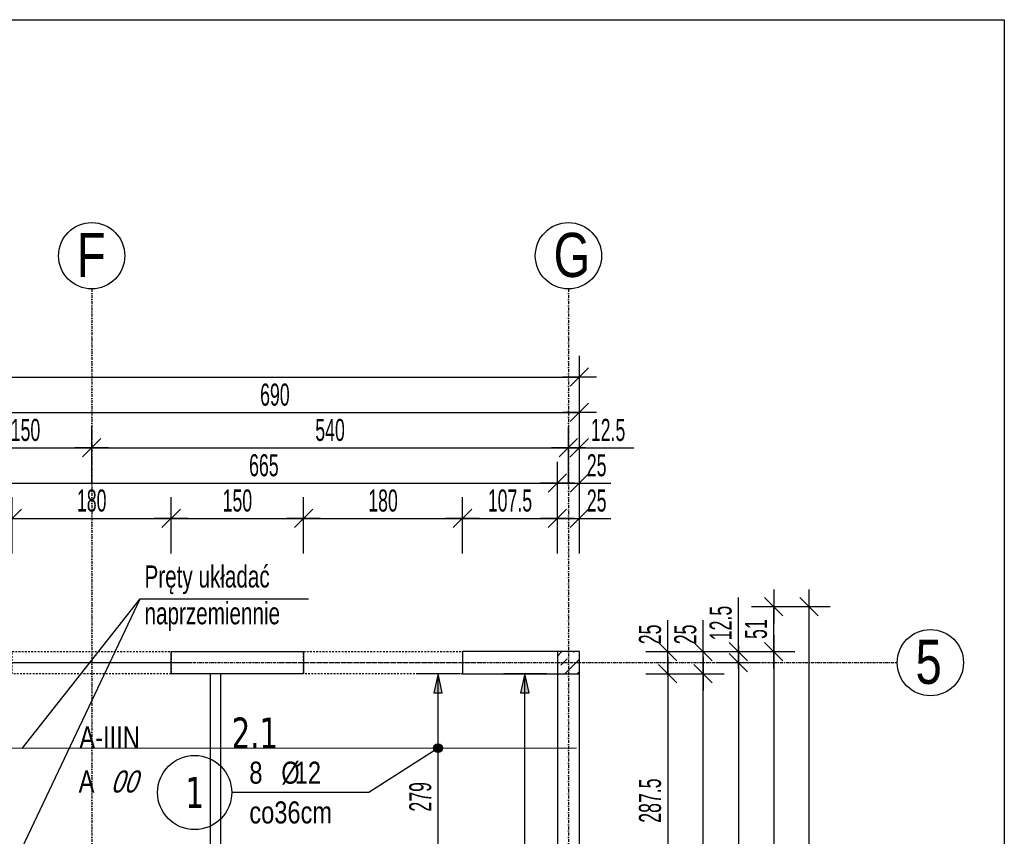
# Model space of a CAD drawing. Header units: millimetres. Extents: x 7622 to 25843, y -22705 to -15125.
# Tile 18 of 45: x 10084 to 11199, y -16051 to -15125. Entities that reach past the tile are written whole.
import ezdxf
from ezdxf.enums import TextEntityAlignment as Align

# ---------------------------------------------------------------- set-up
doc = ezdxf.new("R2010")
doc.units = ezdxf.units.MM
doc.header["$LTSCALE"] = 10
doc.linetypes.add('MO', pattern=[0.7, 0.35, -0.17, 0.01, -0.17])
doc.linetypes.add('MP', pattern=[0.36, 0.2, -0.16])
doc.layers.add('BA_obw', color=230, linetype='Continuous', plot=False)
doc.layers.add('BZ_pom', color=6, linetype='Continuous', plot=False)
for name, color, linetype in [('BA_szr', 1, 'Continuous'), ('BA_wym', 1, 'Continuous'), ('BD_lpm', 1, 'MP'), ('BD_osm', 1, 'MO'), ('BD_txs', 2, 'Continuous'), ('BD_wic', 1, 'Continuous'), ('BD_wig', 3, 'Continuous'), ('BZ_odn', 1, 'Continuous'), ('BZ_opi1', 7, 'Continuous'), ('BZ_opi2', 4, 'Continuous'), ('BZ_P_wid', 3, 'Continuous'), ('BZ_txs', 2, 'Continuous'), ('BZ_wym', 1, 'Continuous')]:
    doc.layers.add(name, color=color, linetype=linetype)
doc.styles.add('BIKTBG', font='tahoma.ttf', dxfattribs={"width": 0.85})
doc.styles.add('BIKTS', font='bikromsw.shx', dxfattribs={"width": 0.8})
doc.styles.add('BIKWYM', font='bikromsw.shx', dxfattribs={"width": 0.6})
doc.dimstyles.new('BA_KR_100_cm', dxfattribs={"dimtxt": 25, "dimasz": 1.666667, "dimexe": 24, "dimexo": 0, "dimgap": 0, "dimtad": 0, "dimdec": 1, "dimrnd": 0.5, "dimzin": 9, "dimdsep": 46, "dimtxsty": 'BIKWYM', "dimblk": 'WYM-KR', "dimcen": 0, "dimdle": 20, "dimclrd": 256, "dimclre": 256, "dimclrt": 2, "dimadec": 0, "dimazin": 0, "dimtfac": 0.033333, "dimtdec": 1, "dimtmove": 0, "dimatfit": 3, "dimldrblk": 'WYM-KR', "dimfxl": 25, "dimfxlon": 1, "dimtvp": 0.8, "dimtolj": 1, "dimarcsym": 0})
doc.dimstyles.new('BZ_KP_100_cm', dxfattribs={"dimtxt": 25, "dimasz": 1.666667, "dimexe": 24, "dimexo": 0, "dimgap": 0, "dimtad": 0, "dimdec": 1, "dimrnd": 0.5, "dimzin": 9, "dimdsep": 46, "dimtxsty": 'BIKWYM', "dimblk": 'WYM-KR', "dimblk1": 'WYM-KP', "dimblk2": 'WYM-KP', "dimsah": 1, "dimcen": 0, "dimdle": 20, "dimclrd": 256, "dimclre": 256, "dimclrt": 7, "dimadec": 0, "dimazin": 0, "dimtfac": 0.033333, "dimtdec": 1, "dimtmove": 0, "dimatfit": 3, "dimldrblk": 'WYM-KP', "dimfxl": 1, "dimtvp": 0.8, "dimtolj": 1, "dimarcsym": 0})
doc.dimstyles.new('BZ_ST_100_cm', dxfattribs={"dimtxt": 25, "dimasz": 1.666667, "dimexe": 24, "dimexo": 0, "dimgap": 0, "dimtad": 0, "dimdec": 1, "dimrnd": 0.5, "dimdsep": 46, "dimtxsty": 'BIKWYM', "dimblk": 'WYM-ST', "dimcen": 0, "dimdle": 20, "dimclrd": 256, "dimclre": 256, "dimclrt": 7, "dimadec": 0, "dimazin": 0, "dimtfac": 0.033333, "dimtdec": 1, "dimtix": 1, "dimtmove": 2, "dimatfit": 3, "dimldrblk": 'WYM-ST', "dimfxl": 25, "dimfxlon": 1, "dimtvp": 0.8, "dimtolj": 1, "dimtzin": 0, "dimarcsym": 0})

# ---------------------------------------------------------------- blocks, each defined once
blk = doc.blocks.new('WYM-KR')
at = {"linetype": 'ByBlock'}
blk.add_line((11.52, 0), (-11.52, 0), dxfattribs=at)
at = {"color": 7, "linetype": 'ByBlock'}
blk.add_line((6.24, 6.24), (-6.24, -6.24), dxfattribs=at)
blk = doc.blocks.new('*D43')
at = {"layer": 'BA_wym', "lineweight": -2}
for p, q in [((10027.7, -15730.3), (10027.7, -15666.3)), ((10075.2, -15730.3), (10075.2, -15666.3)), ((10026, -15690.3), (10024.4, -15690.3)), ((10027.7, -15690.3), (10075.2, -15690.3)), ((10076.9, -15690.3), (10078.5, -15690.3))]:
    blk.add_line(p, q, dxfattribs=at)
at = {"layer": 'Defpoints', "color": 0}
for p in [(10075.2, -15690.3), (10027.7, -15841.3), (10075.2, -15841.3)]:
    blk.add_point(p, dxfattribs=at)
at = {"layer": 'BA_wym', "lineweight": -2, "xscale": 1.666666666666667, "yscale": 1.666666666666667, "zscale": 1.666666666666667}
blk.add_blockref('WYM-KR', (10027.7, -15690.3), dxfattribs=at)
at = {"layer": 'BA_wym', "lineweight": -2, "xscale": 1.666666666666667, "yscale": 1.666666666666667, "zscale": 1.666666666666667, "rotation": 180}
blk.add_blockref('WYM-KR', (10075.2, -15690.3), dxfattribs=at)
at = {"layer": 'BA_wym', "color": 2, "insert": (10051.5, -15670.3), "char_height": 25, "attachment_point": 5, "style": 'BIKWYM'}
blk.add_mtext('\\A1;47.5', dxfattribs=at)
blk = doc.blocks.new('*D44')
at = {"layer": 'BA_wym', "lineweight": -2}
for p, q in [((10075.2, -15730.3), (10075.2, -15666.3)), ((10255.2, -15730.3), (10255.2, -15666.3)), ((10076.9, -15690.3), (10253.5, -15690.3))]:
    blk.add_line(p, q, dxfattribs=at)
at = {"layer": 'Defpoints', "color": 0}
for p in [(10255.2, -15690.3), (10075.2, -15841.3), (10255.2, -15841.3)]:
    blk.add_point(p, dxfattribs=at)
at = {"layer": 'BA_wym', "lineweight": -2, "xscale": 1.666666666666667, "yscale": 1.666666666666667, "zscale": 1.666666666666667, "rotation": 180}
blk.add_blockref('WYM-KR', (10075.2, -15690.3), dxfattribs=at)
at = {"layer": 'BA_wym', "lineweight": -2, "xscale": 1.666666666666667, "yscale": 1.666666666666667, "zscale": 1.666666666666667}
blk.add_blockref('WYM-KR', (10255.2, -15690.3), dxfattribs=at)
at = {"layer": 'BA_wym', "color": 2, "insert": (10165.2, -15670.3), "char_height": 25, "attachment_point": 5, "style": 'BIKWYM'}
blk.add_mtext('\\A1;180', dxfattribs=at)
blk = doc.blocks.new('*D45')
at = {"layer": 'BA_wym', "lineweight": -2}
for p, q in [((10255.2, -15730.3), (10255.2, -15666.3)), ((10405.2, -15730.3), (10405.2, -15666.3)), ((10256.9, -15690.3), (10403.5, -15690.3))]:
    blk.add_line(p, q, dxfattribs=at)
at = {"layer": 'Defpoints', "color": 0}
for p in [(10405.2, -15690.3), (10255.2, -15841.3), (10405.2, -15841.3)]:
    blk.add_point(p, dxfattribs=at)
at = {"layer": 'BA_wym', "lineweight": -2, "xscale": 1.666666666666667, "yscale": 1.666666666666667, "zscale": 1.666666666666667, "rotation": 180}
blk.add_blockref('WYM-KR', (10255.2, -15690.3), dxfattribs=at)
at = {"layer": 'BA_wym', "lineweight": -2, "xscale": 1.666666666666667, "yscale": 1.666666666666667, "zscale": 1.666666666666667}
blk.add_blockref('WYM-KR', (10405.2, -15690.3), dxfattribs=at)
at = {"layer": 'BA_wym', "color": 2, "insert": (10330.2, -15670.3), "char_height": 25, "attachment_point": 5, "style": 'BIKWYM'}
blk.add_mtext('\\A1;150', dxfattribs=at)
blk = doc.blocks.new('*D46')
at = {"layer": 'BA_wym', "lineweight": -2}
for p, q in [((10405.2, -15730.3), (10405.2, -15666.3)), ((10585.2, -15730.3), (10585.2, -15666.3)), ((10406.9, -15690.3), (10583.5, -15690.3))]:
    blk.add_line(p, q, dxfattribs=at)
at = {"layer": 'Defpoints', "color": 0}
for p in [(10585.2, -15690.3), (10405.2, -15841.3), (10585.2, -15841.3)]:
    blk.add_point(p, dxfattribs=at)
at = {"layer": 'BA_wym', "lineweight": -2, "xscale": 1.666666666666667, "yscale": 1.666666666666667, "zscale": 1.666666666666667, "rotation": 180}
blk.add_blockref('WYM-KR', (10405.2, -15690.3), dxfattribs=at)
at = {"layer": 'BA_wym', "lineweight": -2, "xscale": 1.666666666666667, "yscale": 1.666666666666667, "zscale": 1.666666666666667}
blk.add_blockref('WYM-KR', (10585.2, -15690.3), dxfattribs=at)
at = {"layer": 'BA_wym', "color": 2, "insert": (10495.2, -15670.3), "char_height": 25, "attachment_point": 5, "style": 'BIKWYM'}
blk.add_mtext('\\A1;180', dxfattribs=at)
blk = doc.blocks.new('*D47')
at = {"layer": 'BA_wym', "lineweight": -2}
for p, q in [((10585.2, -15730.3), (10585.2, -15666.3)), ((10692.7, -15730.3), (10692.7, -15666.3)), ((10586.9, -15690.3), (10691, -15690.3))]:
    blk.add_line(p, q, dxfattribs=at)
at = {"layer": 'Defpoints', "color": 0}
for p in [(10692.7, -15690.3), (10585.2, -15841.3), (10692.7, -15841.3)]:
    blk.add_point(p, dxfattribs=at)
at = {"layer": 'BA_wym', "lineweight": -2, "xscale": 1.666666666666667, "yscale": 1.666666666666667, "zscale": 1.666666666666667, "rotation": 180}
blk.add_blockref('WYM-KR', (10585.2, -15690.3), dxfattribs=at)
at = {"layer": 'BA_wym', "lineweight": -2, "xscale": 1.666666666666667, "yscale": 1.666666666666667, "zscale": 1.666666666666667}
blk.add_blockref('WYM-KR', (10692.7, -15690.3), dxfattribs=at)
at = {"layer": 'BA_wym', "color": 2, "insert": (10639, -15670.3), "char_height": 25, "attachment_point": 5, "style": 'BIKWYM'}
blk.add_mtext('\\A1;107.5', dxfattribs=at)
blk = doc.blocks.new('*D48')
at = {"layer": 'BA_wym', "lineweight": -2}
for p, q in [((10692.7, -15730.3), (10692.7, -15666.3)), ((10717.7, -15730.3), (10717.7, -15666.3)), ((10691, -15690.3), (10689.4, -15690.3)), ((10692.7, -15690.3), (10717.7, -15690.3)), ((10719.4, -15690.3), (10753.4, -15690.3))]:
    blk.add_line(p, q, dxfattribs=at)
at = {"layer": 'Defpoints', "color": 0}
for p in [(10717.7, -15690.3), (10692.7, -15841.3), (10717.7, -15841.3)]:
    blk.add_point(p, dxfattribs=at)
at = {"layer": 'BA_wym', "lineweight": -2, "xscale": 1.666666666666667, "yscale": 1.666666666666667, "zscale": 1.666666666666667}
blk.add_blockref('WYM-KR', (10692.7, -15690.3), dxfattribs=at)
at = {"layer": 'BA_wym', "lineweight": -2, "xscale": 1.666666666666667, "yscale": 1.666666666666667, "zscale": 1.666666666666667, "rotation": 180}
blk.add_blockref('WYM-KR', (10717.7, -15690.3), dxfattribs=at)
at = {"layer": 'BA_wym', "color": 2, "insert": (10737.2, -15670.3), "char_height": 25, "attachment_point": 5, "style": 'BIKWYM'}
blk.add_mtext('\\A1;25', dxfattribs=at)
blk = doc.blocks.new('*D56')
at = {"layer": 'BA_wym', "lineweight": -2}
for p, q in [((10027.7, -15690.3), (10027.7, -15626.3)), ((10692.7, -15690.3), (10692.7, -15626.3)), ((10029.4, -15650.3), (10691, -15650.3))]:
    blk.add_line(p, q, dxfattribs=at)
at = {"layer": 'Defpoints', "color": 0}
for p in [(10692.7, -15650.3), (10027.7, -15790.3), (10692.7, -15866.3)]:
    blk.add_point(p, dxfattribs=at)
at = {"layer": 'BA_wym', "lineweight": -2, "xscale": 1.666666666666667, "yscale": 1.666666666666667, "zscale": 1.666666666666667, "rotation": 180}
blk.add_blockref('WYM-KR', (10027.7, -15650.3), dxfattribs=at)
at = {"layer": 'BA_wym', "lineweight": -2, "xscale": 1.666666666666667, "yscale": 1.666666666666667, "zscale": 1.666666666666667}
blk.add_blockref('WYM-KR', (10692.7, -15650.3), dxfattribs=at)
at = {"layer": 'BA_wym', "color": 2, "insert": (10360.2, -15630.3), "char_height": 25, "attachment_point": 5, "style": 'BIKWYM'}
blk.add_mtext('\\A1;665', dxfattribs=at)
blk = doc.blocks.new('*D57')
at = {"layer": 'BA_wym', "lineweight": -2}
for p, q in [((10692.7, -15690.3), (10692.7, -15626.3)), ((10717.7, -15690.3), (10717.7, -15626.3)), ((10691, -15650.3), (10689.4, -15650.3)), ((10692.7, -15650.3), (10717.7, -15650.3)), ((10719.4, -15650.3), (10753.4, -15650.3))]:
    blk.add_line(p, q, dxfattribs=at)
at = {"layer": 'Defpoints', "color": 0}
for p in [(10717.7, -15650.3), (10717.7, -15841.3), (10692.7, -15866.3)]:
    blk.add_point(p, dxfattribs=at)
at = {"layer": 'BA_wym', "lineweight": -2, "xscale": 1.666666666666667, "yscale": 1.666666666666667, "zscale": 1.666666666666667}
blk.add_blockref('WYM-KR', (10692.7, -15650.3), dxfattribs=at)
at = {"layer": 'BA_wym', "lineweight": -2, "xscale": 1.666666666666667, "yscale": 1.666666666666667, "zscale": 1.666666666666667, "rotation": 180}
blk.add_blockref('WYM-KR', (10717.7, -15650.3), dxfattribs=at)
at = {"layer": 'BA_wym', "color": 2, "insert": (10737.2, -15630.3), "char_height": 25, "attachment_point": 5, "style": 'BIKWYM'}
blk.add_mtext('\\A1;25', dxfattribs=at)
blk = doc.blocks.new('*D63')
at = {"layer": 'BA_wym', "lineweight": -2}
for p, q in [((10015.2, -15650.3), (10015.2, -15586.3)), ((10165.2, -15650.3), (10165.2, -15586.3)), ((10016.9, -15610.3), (10163.5, -15610.3))]:
    blk.add_line(p, q, dxfattribs=at)
at = {"layer": 'Defpoints', "color": 0}
for p in [(10165.2, -15610.3), (10015.2, -15790.3), (10165.2, -15967.9)]:
    blk.add_point(p, dxfattribs=at)
at = {"layer": 'BA_wym', "lineweight": -2, "xscale": 1.666666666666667, "yscale": 1.666666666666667, "zscale": 1.666666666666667, "rotation": 180}
blk.add_blockref('WYM-KR', (10015.2, -15610.3), dxfattribs=at)
at = {"layer": 'BA_wym', "lineweight": -2, "xscale": 1.666666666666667, "yscale": 1.666666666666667, "zscale": 1.666666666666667}
blk.add_blockref('WYM-KR', (10165.2, -15610.3), dxfattribs=at)
at = {"layer": 'BA_wym', "color": 2, "insert": (10090.2, -15590.3), "char_height": 25, "attachment_point": 5, "style": 'BIKWYM'}
blk.add_mtext('\\A1;150', dxfattribs=at)
blk = doc.blocks.new('*D64')
at = {"layer": 'BA_wym', "lineweight": -2}
for p, q in [((10165.2, -15650.3), (10165.2, -15586.3)), ((10705.2, -15650.3), (10705.2, -15586.3)), ((10166.9, -15610.3), (10703.5, -15610.3))]:
    blk.add_line(p, q, dxfattribs=at)
at = {"layer": 'Defpoints', "color": 0}
for p in [(10705.2, -15610.3), (10165.2, -15841.3), (10705.2, -15841.3)]:
    blk.add_point(p, dxfattribs=at)
at = {"layer": 'BA_wym', "lineweight": -2, "xscale": 1.666666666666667, "yscale": 1.666666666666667, "zscale": 1.666666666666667, "rotation": 180}
blk.add_blockref('WYM-KR', (10165.2, -15610.3), dxfattribs=at)
at = {"layer": 'BA_wym', "lineweight": -2, "xscale": 1.666666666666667, "yscale": 1.666666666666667, "zscale": 1.666666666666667}
blk.add_blockref('WYM-KR', (10705.2, -15610.3), dxfattribs=at)
at = {"layer": 'BA_wym', "color": 2, "insert": (10435.2, -15590.3), "char_height": 25, "attachment_point": 5, "style": 'BIKWYM'}
blk.add_mtext('\\A1;540', dxfattribs=at)
blk = doc.blocks.new('*D65')
at = {"layer": 'BA_wym', "lineweight": -2}
for p, q in [((10705.2, -15650.3), (10705.2, -15586.3)), ((10717.7, -15650.3), (10717.7, -15586.3)), ((10703.5, -15610.3), (10701.9, -15610.3)), ((10705.2, -15610.3), (10717.7, -15610.3)), ((10719.4, -15610.3), (10779.1, -15610.3))]:
    blk.add_line(p, q, dxfattribs=at)
at = {"layer": 'Defpoints', "color": 0}
for p in [(10717.7, -15610.3), (10717.7, -15841.3), (10705.2, -15967.9)]:
    blk.add_point(p, dxfattribs=at)
at = {"layer": 'BA_wym', "lineweight": -2, "xscale": 1.666666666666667, "yscale": 1.666666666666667, "zscale": 1.666666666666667}
blk.add_blockref('WYM-KR', (10705.2, -15610.3), dxfattribs=at)
at = {"layer": 'BA_wym', "lineweight": -2, "xscale": 1.666666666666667, "yscale": 1.666666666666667, "zscale": 1.666666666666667, "rotation": 180}
blk.add_blockref('WYM-KR', (10717.7, -15610.3), dxfattribs=at)
at = {"layer": 'BA_wym', "color": 2, "insert": (10750.1, -15590.3), "char_height": 25, "attachment_point": 5, "style": 'BIKWYM'}
blk.add_mtext('\\A1;12.5', dxfattribs=at)
blk = doc.blocks.new('*D66')
at = {"layer": 'BA_wym', "lineweight": -2}
for p, q in [((8112.7, -15570.3), (8112.7, -15506.3)), ((10717.7, -15570.3), (10717.7, -15506.3)), ((8114.4, -15530.3), (10716, -15530.3))]:
    blk.add_line(p, q, dxfattribs=at)
at = {"layer": 'Defpoints', "color": 0}
for p in [(10717.7, -15530.3), (8112.7, -15841.3), (10717.7, -15841.3)]:
    blk.add_point(p, dxfattribs=at)
at = {"layer": 'BA_wym', "lineweight": -2, "xscale": 1.666666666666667, "yscale": 1.666666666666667, "zscale": 1.666666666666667, "rotation": 180}
blk.add_blockref('WYM-KR', (8112.7, -15530.3), dxfattribs=at)
at = {"layer": 'BA_wym', "lineweight": -2, "xscale": 1.666666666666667, "yscale": 1.666666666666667, "zscale": 1.666666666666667}
blk.add_blockref('WYM-KR', (10717.7, -15530.3), dxfattribs=at)
at = {"layer": 'BA_wym', "color": 2, "insert": (9415.2, -15510.3), "char_height": 25, "attachment_point": 5, "style": 'BIKWYM'}
blk.add_mtext('\\A1;2605', dxfattribs=at)
blk = doc.blocks.new('*D69')
at = {"layer": 'BA_wym', "lineweight": -2}
for p, q in [((10027.7, -15610.3), (10027.7, -15546.3)), ((10717.7, -15610.3), (10717.7, -15546.3)), ((10029.4, -15570.3), (10716, -15570.3))]:
    blk.add_line(p, q, dxfattribs=at)
at = {"layer": 'Defpoints', "color": 0}
for p in [(10717.7, -15570.3), (10027.7, -15790.3), (10717.7, -15841.3)]:
    blk.add_point(p, dxfattribs=at)
at = {"layer": 'BA_wym', "lineweight": -2, "xscale": 1.666666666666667, "yscale": 1.666666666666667, "zscale": 1.666666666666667, "rotation": 180}
blk.add_blockref('WYM-KR', (10027.7, -15570.3), dxfattribs=at)
at = {"layer": 'BA_wym', "lineweight": -2, "xscale": 1.666666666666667, "yscale": 1.666666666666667, "zscale": 1.666666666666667}
blk.add_blockref('WYM-KR', (10717.7, -15570.3), dxfattribs=at)
at = {"layer": 'BA_wym', "color": 2, "insert": (10372.7, -15550.3), "char_height": 25, "attachment_point": 5, "style": 'BIKWYM'}
blk.add_mtext('\\A1;690', dxfattribs=at)
blk = doc.blocks.new('*D145')
at = {"layer": 'BA_wym', "lineweight": -2}
for p, q in [((10817.7, -15839.6), (10817.7, -15805.6)), ((10792.7, -15841.3), (10841.7, -15841.3)), ((10817.7, -15866.3), (10817.7, -15841.3)), ((10792.7, -15866.3), (10841.7, -15866.3)), ((10817.7, -15868), (10817.7, -15869.6))]:
    blk.add_line(p, q, dxfattribs=at)
at = {"layer": 'Defpoints', "color": 0}
for p in [(10777.7, -15841.3), (10817.7, -15841.3), (10777.7, -15866.3)]:
    blk.add_point(p, dxfattribs=at)
at = {"layer": 'BA_wym', "lineweight": -2, "xscale": 1.666666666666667, "yscale": 1.666666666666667, "zscale": 1.666666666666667}
for p, rotation in [((10817.7, -15841.3), 270), ((10817.7, -15866.3), 90)]:
    blk.add_blockref('WYM-KR', p, dxfattribs=dict(at, rotation=rotation))
at = {"layer": 'BA_wym', "color": 2, "insert": (10797.7, -15821.8), "char_height": 25, "attachment_point": 5, "rotation": 90, "style": 'BIKWYM'}
blk.add_mtext('\\A1;25', dxfattribs=at)
blk = doc.blocks.new('*D146')
at = {"layer": 'BA_wym', "lineweight": -2}
for p, q in [((10792.7, -15866.3), (10841.7, -15866.3)), ((10817.7, -15868), (10817.7, -16152.1)), ((10792.7, -16153.8), (10841.7, -16153.8))]:
    blk.add_line(p, q, dxfattribs=at)
at = {"layer": 'Defpoints', "color": 0}
for p in [(10777.7, -15866.3), (10777.7, -16153.8), (10817.7, -16153.8)]:
    blk.add_point(p, dxfattribs=at)
at = {"layer": 'BA_wym', "lineweight": -2, "xscale": 1.666666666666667, "yscale": 1.666666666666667, "zscale": 1.666666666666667}
for p, rotation in [((10817.7, -15866.3), 90), ((10817.7, -16153.8), 270)]:
    blk.add_blockref('WYM-KR', p, dxfattribs=dict(at, rotation=rotation))
at = {"layer": 'BA_wym', "color": 2, "insert": (10797.7, -16010.1), "char_height": 25, "attachment_point": 5, "rotation": 90, "style": 'BIKWYM'}
blk.add_mtext('\\A1;287.5', dxfattribs=at)
blk = doc.blocks.new('*D156')
at = {"layer": 'BA_wym', "lineweight": -2}
for p, q in [((10857.7, -15839.6), (10857.7, -15805.6)), ((10832.7, -15841.3), (10881.7, -15841.3)), ((10857.7, -15866.3), (10857.7, -15841.3)), ((10832.7, -15866.3), (10881.7, -15866.3)), ((10857.7, -15868), (10857.7, -15869.6))]:
    blk.add_line(p, q, dxfattribs=at)
at = {"layer": 'Defpoints', "color": 0}
for p in [(10817.7, -15841.3), (10857.7, -15841.3), (10817.7, -15866.3)]:
    blk.add_point(p, dxfattribs=at)
at = {"layer": 'BA_wym', "lineweight": -2, "xscale": 1.666666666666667, "yscale": 1.666666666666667, "zscale": 1.666666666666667}
for p, rotation in [((10857.7, -15841.3), 270), ((10857.7, -15866.3), 90)]:
    blk.add_blockref('WYM-KR', p, dxfattribs=dict(at, rotation=rotation))
at = {"layer": 'BA_wym', "color": 2, "insert": (10837.7, -15821.8), "char_height": 25, "attachment_point": 5, "rotation": 90, "style": 'BIKWYM'}
blk.add_mtext('\\A1;25', dxfattribs=at)
blk = doc.blocks.new('*D157')
at = {"layer": 'BA_wym', "lineweight": -2}
for p, q in [((10832.7, -15866.3), (10881.7, -15866.3)), ((10857.7, -16784.6), (10857.7, -15868)), ((10832.7, -16786.3), (10881.7, -16786.3))]:
    blk.add_line(p, q, dxfattribs=at)
at = {"layer": 'Defpoints', "color": 0}
for p in [(10817.7, -15866.3), (10857.7, -15866.3), (10817.7, -16786.3)]:
    blk.add_point(p, dxfattribs=at)
at = {"layer": 'BA_wym', "lineweight": -2, "xscale": 1.666666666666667, "yscale": 1.666666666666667, "zscale": 1.666666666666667}
for p, rotation in [((10857.7, -15866.3), 90), ((10857.7, -16786.3), 270)]:
    blk.add_blockref('WYM-KR', p, dxfattribs=dict(at, rotation=rotation))
at = {"layer": 'BA_wym', "color": 2, "insert": (10837.7, -16326.3), "char_height": 25, "attachment_point": 5, "rotation": 90, "style": 'BIKWYM'}
blk.add_mtext('\\A1;920', dxfattribs=at)
blk = doc.blocks.new('*D162')
at = {"layer": 'BA_wym', "lineweight": -2}
for p, q in [((10897.7, -15839.6), (10897.7, -15779.9)), ((10872.7, -15841.3), (10921.7, -15841.3)), ((10897.7, -15853.8), (10897.7, -15841.3)), ((10872.7, -15853.8), (10921.7, -15853.8)), ((10897.7, -15855.5), (10897.7, -15857.1))]:
    blk.add_line(p, q, dxfattribs=at)
at = {"layer": 'Defpoints', "color": 0}
for p in [(10857.7, -15841.3), (10897.7, -15841.3), (10857.7, -15853.8)]:
    blk.add_point(p, dxfattribs=at)
at = {"layer": 'BA_wym', "lineweight": -2, "xscale": 1.666666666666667, "yscale": 1.666666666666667, "zscale": 1.666666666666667}
for p, rotation in [((10897.7, -15841.3), 270), ((10897.7, -15853.8), 90)]:
    blk.add_blockref('WYM-KR', p, dxfattribs=dict(at, rotation=rotation))
at = {"layer": 'BA_wym', "color": 2, "insert": (10877.7, -15808.9), "char_height": 25, "attachment_point": 5, "rotation": 90, "style": 'BIKWYM'}
blk.add_mtext('\\A1;12.5', dxfattribs=at)
blk = doc.blocks.new('*D163')
at = {"layer": 'BA_wym', "lineweight": -2}
for p, q in [((10872.7, -15853.8), (10921.7, -15853.8)), ((10897.7, -15855.5), (10897.7, -16692.1)), ((10872.7, -16693.8), (10921.7, -16693.8))]:
    blk.add_line(p, q, dxfattribs=at)
at = {"layer": 'Defpoints', "color": 0}
for p in [(10857.7, -15853.8), (10857.7, -16693.8), (10897.7, -16693.8)]:
    blk.add_point(p, dxfattribs=at)
at = {"layer": 'BA_wym', "lineweight": -2, "xscale": 1.666666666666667, "yscale": 1.666666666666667, "zscale": 1.666666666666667}
for p, rotation in [((10897.7, -15853.8), 90), ((10897.7, -16693.8), 270)]:
    blk.add_blockref('WYM-KR', p, dxfattribs=dict(at, rotation=rotation))
at = {"layer": 'BA_wym', "color": 2, "insert": (10877.7, -16273.8), "char_height": 25, "attachment_point": 5, "rotation": 90, "style": 'BIKWYM'}
blk.add_mtext('\\A1;840', dxfattribs=at)
blk = doc.blocks.new('*D168')
at = {"layer": 'BA_wym', "lineweight": -2}
for p, q in [((10912.7, -15790.3), (10961.7, -15790.3)), ((10937.7, -15839.6), (10937.7, -15792)), ((10912.7, -15841.3), (10961.7, -15841.3))]:
    blk.add_line(p, q, dxfattribs=at)
at = {"layer": 'Defpoints', "color": 0}
for p in [(10897.7, -15790.3), (10937.7, -15790.3), (10897.7, -15841.3)]:
    blk.add_point(p, dxfattribs=at)
at = {"layer": 'BA_wym', "lineweight": -2, "xscale": 1.666666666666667, "yscale": 1.666666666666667, "zscale": 1.666666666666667}
for p, rotation in [((10937.7, -15790.3), 90), ((10937.7, -15841.3), 270)]:
    blk.add_blockref('WYM-KR', p, dxfattribs=dict(at, rotation=rotation))
at = {"layer": 'BA_wym', "color": 2, "insert": (10917.7, -15815.8), "char_height": 25, "attachment_point": 5, "rotation": 90, "style": 'BIKWYM'}
blk.add_mtext('\\A1;51', dxfattribs=at)
blk = doc.blocks.new('*D169')
at = {"layer": 'BA_wym', "lineweight": -2}
for p, q in [((10912.7, -15841.3), (10961.7, -15841.3)), ((10937.7, -15843), (10937.7, -17664.6)), ((10912.7, -17666.3), (10961.7, -17666.3))]:
    blk.add_line(p, q, dxfattribs=at)
at = {"layer": 'Defpoints', "color": 0}
for p in [(10897.7, -15841.3), (10897.7, -17666.3), (10937.7, -17666.3)]:
    blk.add_point(p, dxfattribs=at)
at = {"layer": 'BA_wym', "lineweight": -2, "xscale": 1.666666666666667, "yscale": 1.666666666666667, "zscale": 1.666666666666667}
for p, rotation in [((10937.7, -15841.3), 90), ((10937.7, -17666.3), 270)]:
    blk.add_blockref('WYM-KR', p, dxfattribs=dict(at, rotation=rotation))
at = {"layer": 'BA_wym', "color": 2, "insert": (10917.7, -16753.8), "char_height": 25, "attachment_point": 5, "rotation": 90, "style": 'BIKWYM'}
blk.add_mtext('\\A1;1825', dxfattribs=at)
blk = doc.blocks.new('*D171')
at = {"layer": 'BA_wym', "lineweight": -2}
for p, q in [((10952.7, -15790.3), (11001.7, -15790.3)), ((10977.7, -15792), (10977.7, -17835.6)), ((10952.7, -17837.3), (11001.7, -17837.3))]:
    blk.add_line(p, q, dxfattribs=at)
at = {"layer": 'Defpoints', "color": 0}
for p in [(10937.7, -15790.3), (10937.7, -17837.3), (10977.7, -17837.3)]:
    blk.add_point(p, dxfattribs=at)
at = {"layer": 'BA_wym', "lineweight": -2, "xscale": 1.666666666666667, "yscale": 1.666666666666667, "zscale": 1.666666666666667}
for p, rotation in [((10977.7, -15790.3), 90), ((10977.7, -17837.3), 270)]:
    blk.add_blockref('WYM-KR', p, dxfattribs=dict(at, rotation=rotation))
at = {"layer": 'BA_wym', "color": 2, "insert": (10957.7, -16813.8), "char_height": 25, "attachment_point": 5, "rotation": 90, "style": 'BIKWYM'}
blk.add_mtext('\\A1;2047', dxfattribs=at)
blk = doc.blocks.new('WYM-ST')
blk.add_hatch(color=256).paths.add_polyline_path([(-13, 2.88), (0, 0), (-13, -2.88)])
blk.add_lwpolyline([(0, 0), (-13, 2.88), (-13, -2.88), (0, 0)])
blk = doc.blocks.new('*D182')
at = {"layer": 'BA_wym', "lineweight": -2}
for p, q in [((10582.5, -15866.3), (10533.5, -15866.3)), ((10557.5, -16143.6), (10557.5, -15868)), ((10532.5, -16145.3), (10581.5, -16145.3))]:
    blk.add_line(p, q, dxfattribs=at)
at = {"layer": 'Defpoints', "color": 0}
for p in [(10557.5, -15866.3), (10692.7, -15866.3), (9427.7, -16145.3)]:
    blk.add_point(p, dxfattribs=at)
at = {"layer": 'BA_wym', "lineweight": -2, "xscale": 1.666666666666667, "yscale": 1.666666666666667, "zscale": 1.666666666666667}
for p, rotation in [((10557.5, -15866.3), 90), ((10557.5, -16145.3), 270)]:
    blk.add_blockref('WYM-ST', p, dxfattribs=dict(at, rotation=rotation))
at = {"layer": 'BA_wym', "color": 7, "insert": (10537.5, -16005.8), "char_height": 25, "attachment_point": 5, "rotation": 90, "style": 'BIKWYM'}
blk.add_mtext('\\A1;279', dxfattribs=at)
blk = doc.blocks.new('WYM-KP')
blk.add_hatch(color=256).paths.add_polyline_path([(3, 0, 1), (-3, 0, 1)])
blk.add_circle((0, 0), 3)
blk = doc.blocks.new('bik_BlkOpPret', base_point=(1524.5, 7050.3))
at = {"layer": 'BZ_opi1', "style": 'BIKTS', "width": 0.6}
for tag, p in [('SZTUK', (1533.8, 7057.8)), ('PRZEDR_FI', (1554.7, 7057.8)), ('PRZEKROJ', (1563.3, 7057.8)), ('PRZEDR_L', (1533.8, 7024)), ('DLUGOSC', (1568.6, 7024)), ('UWAGA', (1533.8, 6997.8))]:
    blk.add_attdef(tag, p, '', height=18.8, dxfattribs=at)
at = {"layer": 'BZ_opi2', "style": 'BIKTBG', "width": 0.6}
blk.add_attdef('NUMER', text='', height=26.2, dxfattribs=at).set_placement((1620.8, 7050.3), align=Align.MIDDLE_CENTER)
at = {"layer": 'BZ_pom', "width": 0.6}
for tag, p, height, style in [('POZYCJA', (1589.3, 7087.8), 26.2, 'BIKTBG'), ('GATUNEK', (1630.2, 7087.8), 18.8, 'BIKTS'), ('METODA_L', (1639.1, 7050.3), 18.8, 'BIKTS'), ('EURO_KOD', (1663.7, 7050.3), 18.8, 'BIKTS')]:
    blk.add_attdef(tag, p, '', height=height, dxfattribs=dict(at, style=style))
at = {"layer": 'BZ_wym', "width": 0.6}
for tag, p, height, style, flags in [('PRZEDR_NR', (1533.8, 6969.6), 26.2, 'BIKTBG', 1), ('PRZEDR_SZT', (1533.8, 6941.5), 18.8, 'BIKTS', 1), ('TYP_PRETA', (1533.8, 6913.4), 18.8, 'BIKTS', 3), ('EURO_KOD_SEGMENTY', (1567.6, 6885.3), 18.8, 'BIKTS', 3), ('HAK_1', (1533.8, 6857.1), 18.8, 'BIKTS', 3), ('HAK_2', (1533.8, 6829), 18.8, 'BIKTS', 3), ('ID', (1533.8, 6800.9), 18.8, 'BIKTS', 3), ('ID_C', (1533.8, 6772.8), 18.8, 'BIKTS', 3), ('b_atr_0', (1533.8, 6744.6), 18.8, 'BIKTS', 3)]:
    blk.add_attdef(tag, p, '', height=height, dxfattribs=dict(at, style=style, flags=flags))
blk = doc.blocks.new('*D198')
at = {"layer": 'BA_wym', "lineweight": -2}
for p, q in [((10680.9, -15866.3), (10631.9, -15866.3)), ((10655.9, -17639.6), (10655.9, -15868)), ((10680.9, -17641.3), (10631.9, -17641.3))]:
    blk.add_line(p, q, dxfattribs=at)
at = {"layer": 'Defpoints', "color": 0}
for p in [(10655.9, -15866.3), (10692.7, -15866.3), (10692.7, -17641.3)]:
    blk.add_point(p, dxfattribs=at)
at = {"layer": 'BA_wym', "lineweight": -2, "xscale": 1.666666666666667, "yscale": 1.666666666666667, "zscale": 1.666666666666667}
for p, rotation in [((10655.9, -15866.3), 90), ((10655.9, -17641.3), 270)]:
    blk.add_blockref('WYM-ST', p, dxfattribs=dict(at, rotation=rotation))
at = {"layer": 'BA_wym', "color": 7, "insert": (10635.9, -16737.7), "char_height": 25, "attachment_point": 5, "rotation": 90, "style": 'BIKWYM'}
blk.add_mtext('\\A1;1775', dxfattribs=at)

msp = doc.modelspace()

# ---------------------------------------------------------------- hatches: boundary and pattern name
at = {"layer": 'BA_szr'}
h = msp.add_hatch(dxfattribs=at)
h.set_pattern_fill('BIK_ZELBET', color=256, scale=100, angle=45, pattern_type=2)
h.set_pattern_definition([(45, (-921.071, -16910.161), (-14.142136, 14.142136), []), (45, (-928.142, -16903.09), (-14.142136, 14.142136), [10, -10])])
h.paths.add_polyline_path([(10692.71, -15866.31), (10717.71, -15866.31), (10717.71, -15841.31), (10692.71, -15841.31)])

# ---------------------------------------------------------------- linework, layer by layer
at = {"layer": 'BA_obw'}
msp.add_lwpolyline([(7622.49, -15125.37), (11198.93, -15125.37), (11198.93, -18817.5), (7622.49, -18817.5)], close=True, dxfattribs=at)
at = {"layer": 'BD_lpm'}
for points in [[(10255.21, -15866.31), (10075.21, -15866.31), (10075.21, -15841.31), (10255.21, -15841.31)], [(10585.21, -15866.31), (10405.21, -15866.31), (10405.21, -15841.31), (10585.21, -15841.31)]]:
    msp.add_lwpolyline(points, close=True, dxfattribs=at)
at = {"layer": 'BD_osm', "color": 5}
for p, q in [((10050.21, -15853.81), (10280.21, -15853.81)), ((10380.21, -15853.81), (10610.21, -15853.81))]:
    msp.add_line(p, q, dxfattribs=at)
at = {"layer": 'BD_osm'}
for points in [[(10165.21, -15430.31), (10165.21, -18302.76)], [(10705.21, -15430.31), (10705.21, -18302.76)], [(7752.71, -15853.81), (11077.71, -15853.81)]]:
    msp.add_lwpolyline(points, dxfattribs=at)
at = {"layer": 'BD_wic', "color": 8}
msp.add_lwpolyline([(10311.21, -15866.31), (10311.21, -16083.31), (10383.21, -16083.31), (10383.21, -16094.81), (10311.21, -16094.81), (10311.21, -16106.81), (10299.71, -16106.81), (10299.71, -15866.31)], dxfattribs=at)
at = {"layer": 'BD_wic'}
for centre in [(10165.21, -15392.81), (10705.21, -15392.81), (11115.21, -15853.81)]:
    msp.add_circle(centre, 37.5, dxfattribs=at)
at = {"layer": 'BD_wig'}
for points in [[(10405.21, -15866.31), (10255.21, -15866.31), (10255.21, -15841.31), (10405.21, -15841.31)], [(10692.71, -15866.31), (10717.71, -15866.31), (10717.71, -15841.31), (10692.71, -15841.31)]]:
    msp.add_lwpolyline(points, close=True, dxfattribs=at)
msp.add_lwpolyline([(10692.71, -16153.81), (10717.71, -16153.81), (10717.71, -15841.31), (10585.21, -15841.31), (10585.21, -15866.31), (10692.71, -15866.31), (10692.71, -16153.81)], dxfattribs=at)
at = {"layer": 'BZ_odn'}
msp.add_circle((10281.78, -16000.96), 42, dxfattribs=at)
at = {"layer": 'BZ_P_wid', "const_width": 1.2}
msp.add_lwpolyline([(10714.71, -15950.67), (9734.71, -15950.67)], dxfattribs=at)

# ---------------------------------------------------------------- block references
ref = msp.add_blockref('bik_BlkOpPret', (10479.02, -16000.96))
ref.add_attrib('NUMER', '1', dxfattribs={"layer": 'BZ_opi2', "height": 35, "style": 'BIKTBG', "width": 0.8}).set_placement((10281.78, -16000.96), align=Align.MIDDLE_CENTER)
ref.add_attrib('POZYCJA', '2.1', (10323.78, -15950.96), dxfattribs={"layer": 'BZ_pom', "height": 35, "style": 'BIKTBG', "width": 0.8})
ref.add_attrib('SZTUK', '8', (10343.78, -15990.96), dxfattribs={"layer": 'BZ_opi1', "height": 25, "style": 'BIKTS', "width": 0.8})
ref.add_attrib('GATUNEK', 'A-IIIN', (10151.29, -15950.96), dxfattribs={"layer": 'BZ_pom', "height": 25, "style": 'BIKTS', "width": 0.8})
ref.add_attrib('PRZEKROJ', '12', (10395.21, -15990.96), dxfattribs={"layer": 'BZ_opi1', "height": 25, "style": 'BIKTS', "width": 0.8})
ref.add_attrib('UWAGA', 'co36cm', (10343.78, -16035.96), dxfattribs={"layer": 'BZ_opi1', "height": 25, "style": 'BIKTS', "width": 0.8})
ref.add_attrib('METODA_L', 'A', (10150.45, -16000.96), dxfattribs={"layer": 'BZ_pom', "height": 25, "style": 'BIKTS', "width": 0.8})
ref.add_attrib('PRZEDR_FI', '%%c', (10379.97, -15990.96), dxfattribs={"layer": 'BZ_opi1', "height": 25, "style": 'BIKTS', "width": 0.8})
ref.add_attrib('EURO_KOD', '00', (10186.64, -16000.96), dxfattribs={"layer": 'BZ_pom', "height": 25, "style": 'BIKTS', "oblique": 18, "width": 0.8})

# ---------------------------------------------------------------- texts
at = {"layer": 'BD_txs', "style": 'BIKTS', "width": 0.8}
for s, p in [('F', (10148.39, -15416.87)), ('G', (10688.39, -15416.87)), ('5', (11098.39, -15877.87))]:
    msp.add_text(s, height=50, dxfattribs=at).set_placement(p)
at = {"layer": 'BZ_txs', "insert": (10225.05, -15743.68), "char_height": 25, "width": 452.0462, "attachment_point": 1, "style": 'BIKTS'}
msp.add_mtext('{\\W0.7;Pręty układać\\Pnaprzemiennie}', dxfattribs=at)

# ---------------------------------------------------------------- dimensions: what is measured, and where the dimension line sits
at = {"layer": 'BA_wym'}
for base, p1, p2, override, picture, middle in [((10717.71, -15530.31), (8112.71, -15841.31), (10717.71, -15841.31), {"dimatfit": 1, "dimfxl": 40}, '*D66', (9415.21, -15510.31)), ((10717.71, -15570.31), (10027.7, -15790.31), (10717.71, -15841.31), {"dimtmove": 1, "dimatfit": 1, "dimfxl": 40}, '*D69', (10372.7, -15550.31)), ((10165.21, -15610.31), (10015.2, -15790.31), (10165.21, -15967.92), {"dimtmove": 1, "dimatfit": 1, "dimfxl": 40}, '*D63', (10090.2, -15590.31)), ((10705.21, -15610.31), (10165.21, -15841.31), (10705.21, -15841.31), {"dimtmove": 1, "dimatfit": 1, "dimfxl": 40}, '*D64', (10435.21, -15590.31)), ((10717.71, -15610.31), (10705.21, -15967.92), (10717.71, -15841.31), {"dimblk": 'WYM-KR', "dimatfit": 1, "dimfxl": 40}, '*D65', (10750.09, -15590.31)), ((10692.71, -15650.31), (10027.7, -15790.31), (10692.71, -15866.31), {"dimtmove": 1, "dimatfit": 1, "dimfxl": 40}, '*D56', (10360.2, -15630.31)), ((10717.71, -15650.31), (10692.71, -15866.31), (10717.71, -15841.31), {"dimblk": 'WYM-KR', "dimatfit": 1, "dimfxl": 40}, '*D57', (10737.23, -15630.31)), ((10255.21, -15690.31), (10075.21, -15841.31), (10255.21, -15841.31), {"dimtmove": 1, "dimatfit": 1, "dimfxl": 40}, '*D44', (10165.21, -15670.31)), ((10405.21, -15690.31), (10255.21, -15841.31), (10405.21, -15841.31), {"dimtmove": 1, "dimatfit": 1, "dimfxl": 40}, '*D45', (10330.21, -15670.31)), ((10585.21, -15690.31), (10405.21, -15841.31), (10585.21, -15841.31), {"dimtmove": 1, "dimatfit": 1, "dimfxl": 40}, '*D46', (10495.21, -15670.31)), ((10692.71, -15690.31), (10585.21, -15841.31), (10692.71, -15841.31), {"dimtmove": 1, "dimatfit": 1, "dimfxl": 40}, '*D47', (10638.96, -15670.31)), ((10717.71, -15690.31), (10692.71, -15841.31), (10717.71, -15841.31), {"dimtmove": 0, "dimatfit": 1, "dimfxl": 40}, '*D48', (10737.23, -15670.31))]:
    dim = msp.add_linear_dim(base=base, p1=p1, p2=p2, dimstyle='BA_KR_100_cm', override=override, dxfattribs=at)
    dim.commit()
    dim.dimension.update_dxf_attribs({"geometry": picture, "text_midpoint": middle})
dim = msp.add_linear_dim(base=(10075.21, -15690.31), p1=(10027.7, -15841.31), p2=(10075.21, -15841.31), dimstyle='BA_KR_100_cm', override={"dimatfit": 1, "dimfxl": 40}, dxfattribs=at)
dim.commit()
dim.dimension.update_dxf_attribs({"geometry": '*D43', "text_midpoint": (10051.45, -15690.31), "dimtype": 160})
for base, p1, p2, dimstyle, override, picture, middle in [((10897.71, -15841.31), (10857.71, -15853.81), (10857.71, -15841.31), 'BA_KR_100_cm', {"dimatfit": 1}, '*D162', (10877.71, -15808.93)), ((10937.71, -15790.31), (10897.71, -15841.31), (10897.71, -15790.31), 'BA_KR_100_cm', {"dimatfit": 1}, '*D168', (10917.71, -15815.81)), ((10977.71, -17837.31), (10937.71, -15790.31), (10937.71, -17837.31), 'BA_KR_100_cm', {"dimatfit": 1}, '*D171', (10957.71, -16813.81)), ((10817.71, -15841.31), (10777.71, -15866.31), (10777.71, -15841.31), 'BA_KR_100_cm', {"dimatfit": 1}, '*D145', (10797.71, -15821.79)), ((10857.71, -15841.31), (10817.71, -15866.31), (10817.71, -15841.31), 'BA_KR_100_cm', {"dimatfit": 1}, '*D156', (10837.71, -15821.79)), ((10937.71, -17666.31), (10897.71, -15841.31), (10897.71, -17666.31), 'BA_KR_100_cm', {"dimatfit": 1}, '*D169', (10917.71, -16753.81)), ((10897.71, -16693.81), (10857.71, -15853.81), (10857.71, -16693.81), 'BA_KR_100_cm', {"dimatfit": 1}, '*D163', (10877.71, -16273.81)), ((10817.71, -16153.81), (10777.71, -15866.31), (10777.71, -16153.81), 'BA_KR_100_cm', {"dimatfit": 1}, '*D146', (10797.71, -16010.06)), ((10857.71, -15866.31), (10817.71, -16786.31), (10817.71, -15866.31), 'BA_KR_100_cm', {"dimatfit": 1}, '*D157', (10837.71, -16326.31)), ((10557.51, -15866.31), (9427.71, -16145.31), (10692.71, -15866.31), 'BZ_ST_100_cm', {"dimrnd": 1, "dimblk": 'WYM-ST'}, '*D182', (10537.51, -16005.81))]:
    dim = msp.add_linear_dim(base=base, p1=p1, p2=p2, angle=90, dimstyle=dimstyle, override=override, dxfattribs=at)
    dim.commit()
    dim.dimension.update_dxf_attribs({"geometry": picture, "text_midpoint": middle})
dim = msp.add_linear_dim(base=(10655.87, -15866.31), p1=(10692.71, -17641.31), p2=(10692.71, -15866.31), angle=90, dimstyle='BZ_ST_100_cm', override={"dimrnd": 1, "dimblk": 'WYM-ST'}, dxfattribs=at)
dim.commit()
dim.dimension.update_dxf_attribs({"geometry": '*D198', "text_midpoint": (10635.87, -16737.72), "dimtype": 160})

# ---------------------------------------------------------------- leaders
at = {"layer": 'BZ_odn', "has_arrowhead": 0}
for points in [[(10086.45, -16063.77), (10220.19, -15781.35), (10410.82, -15781.35)], [(10086.45, -15950.96), (10220.19, -15781.35), (10410.82, -15781.35)]]:
    msp.add_leader(points, dimstyle='BZ_ST_100_cm', dxfattribs=at)
at = {"layer": 'BZ_odn'}
msp.add_leader([(10557.51, -15950.67), (10479.02, -16000.96), (10323.78, -16000.96)], dimstyle='BZ_KP_100_cm', dxfattribs=at)

doc.saveas('drawing.dxf')
